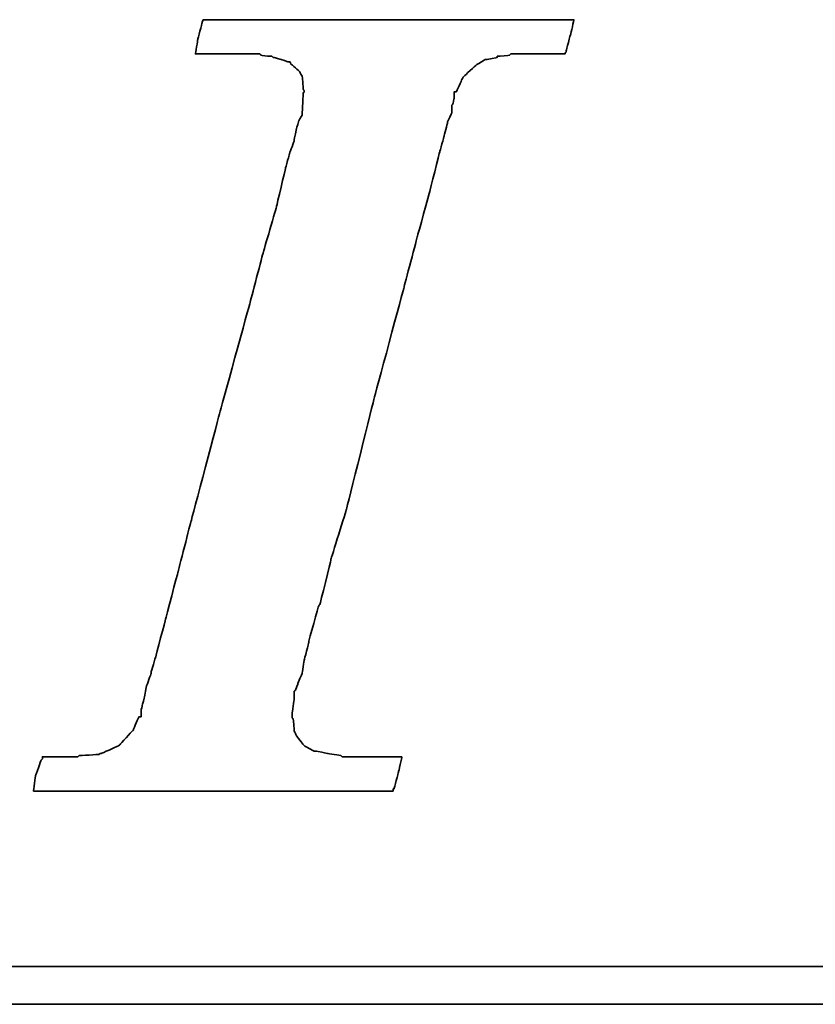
# Model space of a CAD drawing. Header units: inches. Extents: x 22 to 494, y 15 to 311.
# Tile 31 of 48: x 346.02 to 350.89, y 201.56 to 207.59. Entities that reach past the tile are written whole.
import ezdxf

# ---------------------------------------------------------------- set-up
doc = ezdxf.new("R2010")
doc.units = ezdxf.units.IN
doc.header["$LTSCALE"] = 0.4
doc.layers.add('DIM', color=4, linetype='Continuous')
doc.layers.add('layer 1', color=7, linetype='Continuous')

# ---------------------------------------------------------------- blocks, each defined once
blk = doc.blocks.new('TBI MOTION logo(完整正式版)')
at = {"layer": 'layer 1', "color": 22, "lineweight": 35}
for points, knots in [([(-40.59125, -7.94375), (-40.59125, -7.94375), (-40.97375, -7.94375), (-40.97375, -7.94375), (-40.97375, -7.94375), (-40.97375, -7.94375), (-41.38125, -7.94375), (-41.38125, -7.94375), (-41.38125, -7.94375), (-41.38125, -7.94375), (-41.54875, -7.94375), (-41.54875, -7.94375), (-41.54875, -7.94375), (-41.54875, -7.94375), (-41.59875, -7.94375), (-41.59875, -7.94375), (-41.59875, -7.94375), (-41.59875, -7.94375), (-41.88375, -7.94375), (-41.88375, -7.94375), (-41.88375, -7.94375), (-41.88375, -7.94375), (-41.90875, -7.91875), (-41.90875, -7.91875), (-41.90875, -7.91875), (-41.90875, -7.91875), (-42.19875, -7.87125), (-42.19875, -7.87125), (-42.19875, -7.87125), (-42.19875, -7.87125), (-42.43875, -7.82375), (-42.43875, -7.82375), (-42.43875, -7.82375), (-42.43875, -7.82375), (-42.45875, -7.82375), (-42.45875, -7.82375), (-42.45875, -7.82375), (-42.45875, -7.82375), (-42.48625, -7.82375), (-42.48625, -7.82375), (-42.48625, -7.82375), (-42.48625, -7.82375), (-42.67625, -7.72375), (-42.67625, -7.72375), (-42.67625, -7.72375), (-42.67625, -7.72375), (-42.70125, -7.70375), (-42.70125, -7.70375), (-42.70125, -7.70375), (-42.70125, -7.70375), (-42.72375, -7.67875), (-42.72375, -7.67875), (-42.72375, -7.67875), (-42.72375, -7.67875), (-42.86875, -7.48875), (-42.86875, -7.48875), (-42.86875, -7.48875), (-42.86875, -7.48875), (-42.89375, -7.43875), (-42.89375, -7.43875), (-42.89375, -7.43875), (-42.89375, -7.43875), (-42.91875, -7.38875), (-42.91875, -7.38875), (-42.91875, -7.38875), (-42.91875, -7.38875), (-42.93875, -7.12875), (-42.93875, -7.12875), (-42.93875, -7.12875), (-42.93875, -7.12875), (-42.96375, -7.10375), (-42.96375, -7.10375), (-42.96375, -7.10375), (-42.96375, -7.10375), (-42.96375, -7.05375), (-42.96375, -7.05375), (-42.96375, -7.05375), (-42.96375, -7.05375), (-42.96375, -7.00875), (-42.96375, -7.00875), (-42.96375, -7.00875), (-42.96375, -7.00875), (-42.91875, -6.69625), (-42.91875, -6.69625), (-42.91875, -6.69625), (-42.91875, -6.69625), (-42.91875, -6.62375), (-42.91875, -6.62375), (-42.91875, -6.62375), (-42.91875, -6.62375), (-42.91875, -6.59625), (-42.91875, -6.59625), (-42.91875, -6.59625), (-42.91875, -6.59625), (-42.91875, -6.57375), (-42.91875, -6.57375), (-42.91875, -6.57375), (-42.91875, -6.57375), (-42.91875, -6.52875), (-42.91875, -6.52875), (-42.91875, -6.52875), (-42.91875, -6.52875), (-42.89375, -6.50375), (-42.89375, -6.50375), (-42.89375, -6.50375), (-42.89375, -6.50375), (-42.84375, -6.38375), (-42.84375, -6.38375), (-42.84375, -6.38375), (-42.84375, -6.38375), (-42.84375, -6.35875), (-42.84375, -6.35875), (-42.84375, -6.35875), (-42.84375, -6.35875), (-42.74625, -6.14375), (-42.74625, -6.14375), (-42.74625, -6.14375), (-42.74625, -6.14375), (-42.70125, -5.85375), (-42.70125, -5.85375), (-42.70125, -5.85375), (-42.70125, -5.85375), (-42.60375, -5.47125), (-42.60375, -5.47125), (-42.60375, -5.47125), (-42.60375, -5.47125), (-42.60375, -5.44875), (-42.60375, -5.44875), (-42.60375, -5.44875), (-42.60375, -5.44875), (-42.38875, -4.67875), (-42.38875, -4.67875), (-42.38875, -4.67875), (-42.38875, -4.67875), (-42.36375, -4.65375), (-42.36375, -4.65375), (-42.36375, -4.65375), (-42.36375, -4.65375), (-42.12375, -3.69625), (-42.12375, -3.69625), (-42.12375, -3.69625), (-42.12375, -3.69625), (-42.12375, -3.67374), (-42.12375, -3.67374), (-42.12375, -3.67374), (-42.12375, -3.67374), (-41.78875, -2.59374), (-41.78875, -2.59374), (-41.78875, -2.59374), (-41.78875, -2.59374), (-41.18875, -0.19375), (-41.18875, -0.19375), (-41.18875, -0.19375), (-41.18875, -0.19375), (-40.54375, 2.20624), (-40.54375, 2.20624), (-40.54375, 2.20624), (-40.54375, 2.20624), (-40.25375, 3.30875), (-40.25375, 3.30875), (-40.25375, 3.30875), (-40.25375, 3.30875), (-39.98875, 4.27125), (-39.98875, 4.27125), (-39.98875, 4.27125), (-39.98875, 4.27125), (-39.77375, 5.13125), (-39.77375, 5.13125), (-39.77375, 5.13125), (-39.77375, 5.13125), (-39.67875, 5.47125), (-39.67875, 5.47125), (-39.67875, 5.47125), (-39.67875, 5.47125), (-39.60375, 5.75625), (-39.60375, 5.75625), (-39.60375, 5.75625), (-39.60375, 5.75625), (-39.60375, 5.78125), (-39.60375, 5.78125), (-39.60375, 5.78125), (-39.60375, 5.78125), (-39.50875, 5.97125), (-39.50875, 5.97125), (-39.50875, 5.97125), (-39.50875, 5.97125), (-39.50875, 6.13875), (-39.50875, 6.13875), (-39.50875, 6.13875), (-39.50875, 6.13875), (-39.48625, 6.16625), (-39.48625, 6.16625), (-39.48625, 6.16625), (-39.48625, 6.16625), (-39.46125, 6.28625), (-39.46125, 6.28625), (-39.46125, 6.28625), (-39.46125, 6.28625), (-39.46125, 6.42625), (-39.46125, 6.42625), (-39.46125, 6.42625), (-39.46125, 6.42625), (-39.41375, 6.42625), (-39.41375, 6.42625), (-39.41375, 6.42625), (-39.41375, 6.42625), (-39.29375, 6.69125), (-39.29375, 6.69125), (-39.29375, 6.69125), (-39.29375, 6.69125), (-39.26875, 6.74125), (-39.26875, 6.74125), (-39.26875, 6.74125), (-39.26875, 6.74125), (-39.24375, 6.76625), (-39.24375, 6.76625), (-39.24375, 6.76625), (-39.24375, 6.76625), (-38.98375, 7.00624), (-38.98375, 7.00624), (-38.98375, 7.00624), (-38.98375, 7.00624), (-38.95625, 7.02624), (-38.95625, 7.02624), (-38.95625, 7.02624), (-38.95625, 7.02624), (-38.78875, 7.12624), (-38.78875, 7.12624), (-38.78875, 7.12624), (-38.78875, 7.12624), (-38.76375, 7.12624), (-38.76375, 7.12624), (-38.76375, 7.12624), (-38.76375, 7.12624), (-38.74375, 7.12624), (-38.74375, 7.12624), (-38.74375, 7.12624), (-38.74375, 7.12624), (-38.52875, 7.17125), (-38.52875, 7.17125), (-38.52875, 7.17125), (-38.52875, 7.17125), (-38.52875, 7.19624), (-38.52875, 7.19624), (-38.52875, 7.19624), (-38.52875, 7.19624), (-38.50375, 7.19624), (-38.50375, 7.19624), (-38.50375, 7.19624), (-38.50375, 7.19624), (-38.26125, 7.21875), (-38.26125, 7.21875), (-38.26125, 7.21875), (-38.26125, 7.21875), (-38.23875, 7.24624), (-38.23875, 7.24624), (-38.23875, 7.24624), (-38.23875, 7.24624), (-38.21625, 7.24624), (-38.21625, 7.24624), (-38.21625, 7.24624), (-38.21625, 7.24624), (-38.18875, 7.24624), (-38.18875, 7.24624), (-38.18875, 7.24624), (-38.18875, 7.24624), (-37.90375, 7.24624), (-37.90375, 7.24624), (-37.90375, 7.24624), (-37.90375, 7.24624), (-37.85375, 7.24624), (-37.85375, 7.24624), (-37.85375, 7.24624), (-37.85375, 7.24624), (-37.75875, 7.24624), (-37.75875, 7.24624), (-37.75875, 7.24624), (-37.75875, 7.24624), (-37.42375, 7.24624), (-37.42375, 7.24624), (-37.42375, 7.24624), (-37.42375, 7.24624), (-37.08875, 7.24624), (-37.08875, 7.24624), (-37.08875, 7.24624), (-37.08875, 7.24624), (-37.06375, 7.24624), (-37.06375, 7.24624), (-37.06375, 7.24624), (-37.06375, 7.24624), (-37.06375, 7.26624), (-37.06375, 7.26624), (-37.06375, 7.26624), (-37.06375, 7.26624), (-37.03875, 7.29125), (-37.03875, 7.29125), (-37.03875, 7.29125), (-37.03875, 7.29125), (-37.03875, 7.31625), (-37.03875, 7.31625), (-37.03875, 7.31625), (-37.03875, 7.31625), (-36.94125, 7.67625), (-36.94125, 7.67625), (-36.94125, 7.67625), (-36.94125, 7.67625), (-36.86875, 7.98625), (-36.86875, 7.98625), (-36.86875, 7.98625), (-36.86875, 7.98625), (-36.98875, 7.98625), (-36.98875, 7.98625), (-36.98875, 7.98625), (-36.98875, 7.98625), (-37.42375, 7.98625), (-37.42375, 7.98625), (-37.42375, 7.98625), (-37.42375, 7.98625), (-37.94875, 7.98625), (-37.94875, 7.98625), (-37.94875, 7.98625), (-37.94875, 7.98625), (-38.57375, 7.98625), (-38.57375, 7.98625), (-38.57375, 7.98625), (-38.57375, 7.98625), (-39.29375, 7.98625), (-39.29375, 7.98625), (-39.29375, 7.98625), (-39.29375, 7.98625), (-40.82875, 7.98625), (-40.82875, 7.98625), (-40.82875, 7.98625), (-40.82875, 7.98625), (-42.36375, 7.98625), (-42.36375, 7.98625), (-42.36375, 7.98625), (-42.36375, 7.98625), (-43.08375, 7.98625), (-43.08375, 7.98625), (-43.08375, 7.98625), (-43.08375, 7.98625), (-43.70875, 7.98625), (-43.70875, 7.98625), (-43.70875, 7.98625), (-43.70875, 7.98625), (-44.23375, 7.98625), (-44.23375, 7.98625), (-44.23375, 7.98625), (-44.23375, 7.98625), (-44.66875, 7.98625), (-44.66875, 7.98625), (-44.66875, 7.98625), (-44.66875, 7.98625), (-44.88375, 7.98625), (-44.88375, 7.98625), (-44.88375, 7.98625), (-44.88375, 7.98625), (-44.90875, 7.94125), (-44.90875, 7.94125), (-44.90875, 7.94125), (-44.90875, 7.94125), (-44.90875, 7.91625), (-44.90875, 7.91625), (-44.90875, 7.91625), (-44.90875, 7.91625), (-45.00375, 7.55625), (-45.00375, 7.55625), (-45.00375, 7.55625), (-45.00375, 7.55625), (-45.05375, 7.24624), (-45.05375, 7.24624), (-45.05375, 7.24624), (-45.05375, 7.24624), (-44.61875, 7.24624), (-44.61875, 7.24624), (-44.61875, 7.24624), (-44.61875, 7.24624), (-44.11375, 7.24624), (-44.11375, 7.24624), (-44.11375, 7.24624), (-44.11375, 7.24624), (-43.99375, 7.24624), (-43.99375, 7.24624), (-43.99375, 7.24624), (-43.99375, 7.24624), (-43.94625, 7.24624), (-43.94625, 7.24624), (-43.94625, 7.24624), (-43.94625, 7.24624), (-43.92374, 7.24624), (-43.92374, 7.24624), (-43.92374, 7.24624), (-43.92374, 7.24624), (-43.65875, 7.24624), (-43.65875, 7.24624), (-43.65875, 7.24624), (-43.65875, 7.24624), (-43.63875, 7.21875), (-43.63875, 7.21875), (-43.63875, 7.21875), (-43.63875, 7.21875), (-43.46875, 7.19624), (-43.46875, 7.19624), (-43.46875, 7.19624), (-43.46875, 7.19624), (-43.39875, 7.19624), (-43.39875, 7.19624), (-43.39875, 7.19624), (-43.39875, 7.19624), (-43.37125, 7.17125), (-43.37125, 7.17125), (-43.37125, 7.17125), (-43.37125, 7.17125), (-43.34875, 7.17125), (-43.34875, 7.17125), (-43.34875, 7.17125), (-43.34875, 7.17125), (-43.20375, 7.12624), (-43.20375, 7.12624), (-43.20375, 7.12624), (-43.20375, 7.12624), (-43.05875, 7.07624), (-43.05875, 7.07624), (-43.05875, 7.07624), (-43.05875, 7.07624), (-43.01375, 7.07624), (-43.01375, 7.07624), (-43.01375, 7.07624), (-43.01375, 7.07624), (-42.98875, 7.02624), (-42.98875, 7.02624), (-42.98875, 7.02624), (-42.98875, 7.02624), (-42.79875, 6.86125), (-42.79875, 6.86125), (-42.79875, 6.86125), (-42.79875, 6.86125), (-42.77375, 6.81125), (-42.77375, 6.81125), (-42.77375, 6.81125), (-42.77375, 6.81125), (-42.74625, 6.76625), (-42.74625, 6.76625), (-42.74625, 6.76625), (-42.74625, 6.76625), (-42.72375, 6.47625), (-42.72375, 6.47625), (-42.72375, 6.47625), (-42.72375, 6.47625), (-42.70125, 6.45124), (-42.70125, 6.45124), (-42.70125, 6.45124), (-42.70125, 6.45124), (-42.70125, 6.42625), (-42.70125, 6.42625), (-42.70125, 6.42625), (-42.70125, 6.42625), (-42.72375, 6.40625), (-42.72375, 6.40625), (-42.72375, 6.40625), (-42.72375, 6.40625), (-42.74625, 5.97125), (-42.74625, 5.97125), (-42.74625, 5.97125), (-42.74625, 5.97125), (-42.74625, 5.94625), (-42.74625, 5.94625), (-42.74625, 5.94625), (-42.74625, 5.94625), (-42.74625, 5.92625), (-42.74625, 5.92625), (-42.74625, 5.92625), (-42.74625, 5.92625), (-42.77375, 5.87625), (-42.77375, 5.87625), (-42.77375, 5.87625), (-42.77375, 5.87625), (-42.81875, 5.80625), (-42.81875, 5.80625), (-42.81875, 5.80625), (-42.81875, 5.80625), (-42.86875, 5.63625), (-42.86875, 5.63625), (-42.86875, 5.63625), (-42.86875, 5.63625), (-42.91875, 5.39625), (-42.91875, 5.39625), (-42.91875, 5.39625), (-42.91875, 5.39625), (-42.91875, 5.37124), (-42.91875, 5.37124), (-42.91875, 5.37124), (-42.91875, 5.37124), (-43.01375, 5.10874), (-43.01375, 5.10874), (-43.01375, 5.10874), (-43.01375, 5.10874), (-43.10875, 4.77124), (-43.10875, 4.77124), (-43.10875, 4.77124), (-43.10875, 4.77124), (-43.29875, 3.95625), (-43.29875, 3.95625), (-43.29875, 3.95625), (-43.29875, 3.95625), (-43.58875, 2.95125), (-43.58875, 2.95125), (-43.58875, 2.95125), (-43.58875, 2.95125), (-43.87375, 1.87125), (-43.87375, 1.87125), (-43.87375, 1.87125), (-43.87375, 1.87125), (-44.52625, -0.50374), (-44.52625, -0.50374), (-44.52625, -0.50374), (-44.52625, -0.50374), (-45.14875, -2.85375), (-45.14875, -2.85375), (-45.14875, -2.85375), (-45.14875, -2.85375), (-45.43375, -3.95875), (-45.43375, -3.95875), (-45.43375, -3.95875), (-45.43375, -3.95875), (-45.69875, -4.96875), (-45.69875, -4.96875), (-45.69875, -4.96875), (-45.69875, -4.96875), (-45.91375, -5.78375), (-45.91375, -5.78375), (-45.91375, -5.78375), (-45.91375, -5.78375), (-46.01375, -6.11875), (-46.01375, -6.11875), (-46.01375, -6.11875), (-46.01375, -6.11875), (-46.01375, -6.14375), (-46.01375, -6.14375), (-46.01375, -6.14375), (-46.01375, -6.14375), (-46.10875, -6.40875), (-46.10875, -6.40875), (-46.10875, -6.40875), (-46.10875, -6.40875), (-46.15375, -6.64875), (-46.15375, -6.64875), (-46.15375, -6.64875), (-46.15375, -6.64875), (-46.20375, -6.83875), (-46.20375, -6.83875), (-46.20375, -6.83875), (-46.20375, -6.83875), (-46.22875, -6.93375), (-46.22875, -6.93375), (-46.22875, -6.93375), (-46.22875, -6.93375), (-46.22875, -7.07875), (-46.22875, -7.07875), (-46.22875, -7.07875), (-46.22875, -7.07875), (-46.27375, -7.07875), (-46.27375, -7.07875), (-46.27375, -7.07875), (-46.27375, -7.07875), (-46.39375, -7.34375), (-46.39375, -7.34375), (-46.39375, -7.34375), (-46.39375, -7.34375), (-46.39375, -7.36875), (-46.39375, -7.36875), (-46.39375, -7.36875), (-46.39375, -7.36875), (-46.42125, -7.38875), (-46.42125, -7.38875), (-46.42125, -7.38875), (-46.42125, -7.38875), (-46.68375, -7.67875), (-46.68375, -7.67875), (-46.68375, -7.67875), (-46.68375, -7.67875), (-46.70875, -7.70375), (-46.70875, -7.70375), (-46.70875, -7.70375), (-46.70875, -7.70375), (-46.75375, -7.72375), (-46.75375, -7.72375), (-46.75375, -7.72375), (-46.75375, -7.72375), (-47.08875, -7.87125), (-47.08875, -7.87125), (-47.08875, -7.87125), (-47.08875, -7.87125), (-47.11625, -7.87125), (-47.11625, -7.87125), (-47.11625, -7.87125), (-47.11625, -7.87125), (-47.13875, -7.89375), (-47.13875, -7.89375), (-47.13875, -7.89375), (-47.13875, -7.89375), (-47.56875, -7.91875), (-47.56875, -7.91875), (-47.56875, -7.91875), (-47.56875, -7.91875), (-47.59625, -7.94375), (-47.59625, -7.94375), (-47.59625, -7.94375), (-47.59625, -7.94375), (-47.64375, -7.94375), (-47.64375, -7.94375), (-47.64375, -7.94375), (-47.64375, -7.94375), (-47.73625, -7.94375), (-47.73625, -7.94375), (-47.73625, -7.94375), (-47.73625, -7.94375), (-48.07375, -7.94375), (-48.07375, -7.94375), (-48.07375, -7.94375), (-48.07375, -7.94375), (-48.36125, -7.94375), (-48.36125, -7.94375), (-48.36125, -7.94375), (-48.36125, -7.94375), (-48.36125, -7.96625), (-48.36125, -7.96625), (-48.36125, -7.96625), (-48.36125, -7.96625), (-48.36125, -7.99125), (-48.36125, -7.99125), (-48.36125, -7.99125), (-48.36125, -7.99125), (-48.38875, -8.01375), (-48.38875, -8.01375), (-48.38875, -8.01375), (-48.38875, -8.01375), (-48.50875, -8.34875), (-48.50875, -8.34875), (-48.50875, -8.34875), (-48.50875, -8.34875), (-48.55375, -8.68625), (-48.55375, -8.68625), (-48.55375, -8.68625), (-48.55375, -8.68625), (-48.45875, -8.68625), (-48.45875, -8.68625), (-48.45875, -8.68625), (-48.45875, -8.68625), (-48.07375, -8.68625), (-48.07375, -8.68625), (-48.07375, -8.68625), (-48.07375, -8.68625), (-47.52375, -8.68625), (-47.52375, -8.68625), (-47.52375, -8.68625), (-47.52375, -8.68625), (-46.92375, -8.68625), (-46.92375, -8.68625), (-46.92375, -8.68625), (-46.92375, -8.68625), (-46.25375, -8.68625), (-46.25375, -8.68625), (-46.25375, -8.68625), (-46.25375, -8.68625), (-46.20375, -8.68625), (-46.20375, -8.68625), (-46.20375, -8.68625), (-46.20375, -8.68625), (-44.71375, -8.68625), (-44.71375, -8.68625), (-44.71375, -8.68625), (-44.71375, -8.68625), (-43.22875, -8.68625), (-43.22875, -8.68625), (-43.22875, -8.68625), (-43.22875, -8.68625), (-42.55875, -8.68625), (-42.55875, -8.68625), (-42.55875, -8.68625), (-42.55875, -8.68625), (-42.50875, -8.68625), (-42.50875, -8.68625), (-42.50875, -8.68625), (-42.50875, -8.68625), (-41.93375, -8.68625), (-41.93375, -8.68625), (-41.93375, -8.68625), (-41.93375, -8.68625), (-41.38125, -8.68625), (-41.38125, -8.68625), (-41.38125, -8.68625), (-41.38125, -8.68625), (-40.97375, -8.68625), (-40.97375, -8.68625), (-40.97375, -8.68625), (-40.97375, -8.68625), (-40.78125, -8.68625), (-40.78125, -8.68625), (-40.78125, -8.68625), (-40.78125, -8.68625), (-40.78125, -8.63875), (-40.78125, -8.63875), (-40.78125, -8.63875), (-40.78125, -8.63875), (-40.75875, -8.63875), (-40.75875, -8.63875), (-40.75875, -8.63875), (-40.75875, -8.63875), (-40.66375, -8.27875), (-40.66375, -8.27875), (-40.66375, -8.27875), (-40.66375, -8.27875), (-40.59125, -7.94375), (-40.59125, -7.94375)], [0, 0, 0, 0, 0.00558659, 0.00558659, 0.00558659, 0.0055866, 0.01117318, 0.01117318, 0.01117318, 0.01117319, 0.01675978, 0.01675978, 0.01675978, 0.01675979, 0.02234637, 0.02234637, 0.02234637, 0.02234638, 0.02793296, 0.02793296, 0.02793296, 0.02793297, 0.03351955, 0.03351955, 0.03351955, 0.03351956, 0.03910615, 0.03910615, 0.03910615, 0.03910616, 0.04469274, 0.04469274, 0.04469274, 0.04469275, 0.05027933, 0.05027933, 0.05027933, 0.05027934, 0.05586592, 0.05586592, 0.05586592, 0.05586593, 0.06145251, 0.06145251, 0.06145251, 0.06145252, 0.06703911, 0.06703911, 0.06703911, 0.06703912, 0.0726257, 0.0726257, 0.0726257, 0.07262571, 0.07821229, 0.07821229, 0.07821229, 0.0782123, 0.08379888, 0.08379888, 0.08379888, 0.08379889, 0.08938547, 0.08938547, 0.08938547, 0.08938548, 0.09497207, 0.09497207, 0.09497207, 0.09497208, 0.10055866, 0.10055866, 0.10055866, 0.10055867, 0.10614525, 0.10614525, 0.10614525, 0.10614526, 0.11173184, 0.11173184, 0.11173184, 0.11173185, 0.11731844, 0.11731844, 0.11731844, 0.11731845, 0.12290503, 0.12290503, 0.12290503, 0.12290504, 0.12849162, 0.12849162, 0.12849162, 0.12849163, 0.13407821, 0.13407821, 0.13407821, 0.13407822, 0.1396648, 0.1396648, 0.1396648, 0.13966481, 0.1452514, 0.1452514, 0.1452514, 0.14525141, 0.15083799, 0.15083799, 0.15083799, 0.150838, 0.15642458, 0.15642458, 0.15642458, 0.15642459, 0.16201117, 0.16201117, 0.16201117, 0.16201118, 0.16759777, 0.16759777, 0.16759777, 0.16759778, 0.17318436, 0.17318436, 0.17318436, 0.17318437, 0.17877095, 0.17877095, 0.17877095, 0.17877096, 0.18435754, 0.18435754, 0.18435754, 0.18435755, 0.18994413, 0.18994413, 0.18994413, 0.18994414, 0.19553073, 0.19553073, 0.19553073, 0.19553074, 0.20111732, 0.20111732, 0.20111732, 0.20111733, 0.20670391, 0.20670391, 0.20670391, 0.20670392, 0.2122905, 0.2122905, 0.2122905, 0.21229051, 0.21787709, 0.21787709, 0.21787709, 0.2178771, 0.22346369, 0.22346369, 0.22346369, 0.2234637, 0.22905028, 0.22905028, 0.22905028, 0.22905029, 0.23463687, 0.23463687, 0.23463687, 0.23463688, 0.24022346, 0.24022346, 0.24022346, 0.24022347, 0.24581006, 0.24581006, 0.24581006, 0.24581007, 0.25139665, 0.25139665, 0.25139665, 0.25139666, 0.25698324, 0.25698324, 0.25698324, 0.25698325, 0.26256983, 0.26256983, 0.26256983, 0.26256984, 0.26815642, 0.26815642, 0.26815642, 0.26815643, 0.27374302, 0.27374302, 0.27374302, 0.27374303, 0.27932961, 0.27932961, 0.27932961, 0.27932962, 0.2849162, 0.2849162, 0.2849162, 0.28491621, 0.29050279, 0.29050279, 0.29050279, 0.2905028, 0.29608939, 0.29608939, 0.29608939, 0.2960894, 0.30167598, 0.30167598, 0.30167598, 0.30167599, 0.30726257, 0.30726257, 0.30726257, 0.30726258, 0.31284916, 0.31284916, 0.31284916, 0.31284917, 0.31843575, 0.31843575, 0.31843575, 0.31843576, 0.32402235, 0.32402235, 0.32402235, 0.32402236, 0.32960894, 0.32960894, 0.32960894, 0.32960895, 0.33519553, 0.33519553, 0.33519553, 0.33519554, 0.34078212, 0.34078212, 0.34078212, 0.34078213, 0.34636872, 0.34636872, 0.34636872, 0.34636873, 0.35195531, 0.35195531, 0.35195531, 0.35195532, 0.3575419, 0.3575419, 0.3575419, 0.35754191, 0.36312849, 0.36312849, 0.36312849, 0.3631285, 0.36871508, 0.36871508, 0.36871508, 0.36871509, 0.37430168, 0.37430168, 0.37430168, 0.37430169, 0.37988827, 0.37988827, 0.37988827, 0.37988828, 0.38547486, 0.38547486, 0.38547486, 0.38547487, 0.39106145, 0.39106145, 0.39106145, 0.39106146, 0.39664804, 0.39664804, 0.39664804, 0.39664805, 0.40223464, 0.40223464, 0.40223464, 0.40223465, 0.40782123, 0.40782123, 0.40782123, 0.40782124, 0.41340782, 0.41340782, 0.41340782, 0.41340783, 0.41899441, 0.41899441, 0.41899441, 0.41899442, 0.42458101, 0.42458101, 0.42458101, 0.42458102, 0.4301676, 0.4301676, 0.4301676, 0.43016761, 0.43575419, 0.43575419, 0.43575419, 0.4357542, 0.44134078, 0.44134078, 0.44134078, 0.44134079, 0.44692737, 0.44692737, 0.44692737, 0.44692738, 0.45251397, 0.45251397, 0.45251397, 0.45251398, 0.45810056, 0.45810056, 0.45810056, 0.45810057, 0.46368715, 0.46368715, 0.46368715, 0.46368716, 0.46927374, 0.46927374, 0.46927374, 0.46927375, 0.47486034, 0.47486034, 0.47486034, 0.47486035, 0.48044693, 0.48044693, 0.48044693, 0.48044694, 0.48603352, 0.48603352, 0.48603352, 0.48603353, 0.49162011, 0.49162011, 0.49162011, 0.49162012, 0.4972067, 0.4972067, 0.4972067, 0.49720671, 0.5027933, 0.5027933, 0.5027933, 0.50279331, 0.50837989, 0.50837989, 0.50837989, 0.5083799, 0.51396648, 0.51396648, 0.51396648, 0.51396649, 0.51955307, 0.51955307, 0.51955307, 0.51955308, 0.52513966, 0.52513966, 0.52513966, 0.52513967, 0.53072626, 0.53072626, 0.53072626, 0.53072627, 0.53631285, 0.53631285, 0.53631285, 0.53631286, 0.54189944, 0.54189944, 0.54189944, 0.54189945, 0.54748603, 0.54748603, 0.54748603, 0.54748604, 0.55307263, 0.55307263, 0.55307263, 0.55307264, 0.55865922, 0.55865922, 0.55865922, 0.55865923, 0.56424581, 0.56424581, 0.56424581, 0.56424582, 0.5698324, 0.5698324, 0.5698324, 0.56983241, 0.57541899, 0.57541899, 0.57541899, 0.575419, 0.58100559, 0.58100559, 0.58100559, 0.5810056, 0.58659218, 0.58659218, 0.58659218, 0.58659219, 0.59217877, 0.59217877, 0.59217877, 0.59217878, 0.59776536, 0.59776536, 0.59776536, 0.59776537, 0.60335196, 0.60335196, 0.60335196, 0.60335197, 0.60893855, 0.60893855, 0.60893855, 0.60893856, 0.61452514, 0.61452514, 0.61452514, 0.61452515, 0.62011173, 0.62011173, 0.62011173, 0.62011174, 0.62569832, 0.62569832, 0.62569832, 0.62569833, 0.63128492, 0.63128492, 0.63128492, 0.63128493, 0.63687151, 0.63687151, 0.63687151, 0.63687152, 0.6424581, 0.6424581, 0.6424581, 0.64245811, 0.64804469, 0.64804469, 0.64804469, 0.6480447, 0.65363128, 0.65363128, 0.65363128, 0.65363129, 0.65921788, 0.65921788, 0.65921788, 0.65921789, 0.66480447, 0.66480447, 0.66480447, 0.66480448, 0.67039106, 0.67039106, 0.67039106, 0.67039107, 0.67597765, 0.67597765, 0.67597765, 0.67597766, 0.68156425, 0.68156425, 0.68156425, 0.68156426, 0.68715084, 0.68715084, 0.68715084, 0.68715085, 0.69273743, 0.69273743, 0.69273743, 0.69273744, 0.69832402, 0.69832402, 0.69832402, 0.69832403, 0.70391061, 0.70391061, 0.70391061, 0.70391062, 0.70949721, 0.70949721, 0.70949721, 0.70949722, 0.7150838, 0.7150838, 0.7150838, 0.71508381, 0.72067039, 0.72067039, 0.72067039, 0.7206704, 0.72625698, 0.72625698, 0.72625698, 0.72625699, 0.73184358, 0.73184358, 0.73184358, 0.73184359, 0.73743017, 0.73743017, 0.73743017, 0.73743018, 0.74301676, 0.74301676, 0.74301676, 0.74301677, 0.74860335, 0.74860335, 0.74860335, 0.74860336, 0.75418994, 0.75418994, 0.75418994, 0.75418995, 0.75977654, 0.75977654, 0.75977654, 0.75977655, 0.76536313, 0.76536313, 0.76536313, 0.76536314, 0.77094972, 0.77094972, 0.77094972, 0.77094973, 0.77653631, 0.77653631, 0.77653631, 0.77653632, 0.78212291, 0.78212291, 0.78212291, 0.78212292, 0.7877095, 0.7877095, 0.7877095, 0.78770951, 0.79329609, 0.79329609, 0.79329609, 0.7932961, 0.79888268, 0.79888268, 0.79888268, 0.79888269, 0.80446927, 0.80446927, 0.80446927, 0.80446928, 0.81005587, 0.81005587, 0.81005587, 0.81005588, 0.81564246, 0.81564246, 0.81564246, 0.81564247, 0.82122905, 0.82122905, 0.82122905, 0.82122906, 0.82681564, 0.82681564, 0.82681564, 0.82681565, 0.83240223, 0.83240223, 0.83240223, 0.83240224, 0.83798883, 0.83798883, 0.83798883, 0.83798884, 0.84357542, 0.84357542, 0.84357542, 0.84357543, 0.84916201, 0.84916201, 0.84916201, 0.84916202, 0.8547486, 0.8547486, 0.8547486, 0.85474861, 0.8603352, 0.8603352, 0.8603352, 0.86033521, 0.86592179, 0.86592179, 0.86592179, 0.8659218, 0.87150838, 0.87150838, 0.87150838, 0.87150839, 0.87709497, 0.87709497, 0.87709497, 0.87709498, 0.88268156, 0.88268156, 0.88268156, 0.88268157, 0.88826816, 0.88826816, 0.88826816, 0.88826817, 0.89385475, 0.89385475, 0.89385475, 0.89385476, 0.89944134, 0.89944134, 0.89944134, 0.89944135, 0.90502793, 0.90502793, 0.90502793, 0.90502794, 0.91061453, 0.91061453, 0.91061453, 0.91061454, 0.91620112, 0.91620112, 0.91620112, 0.91620113, 0.92178771, 0.92178771, 0.92178771, 0.92178772, 0.9273743, 0.9273743, 0.9273743, 0.92737431, 0.93296089, 0.93296089, 0.93296089, 0.9329609, 0.93854749, 0.93854749, 0.93854749, 0.9385475, 0.94413408, 0.94413408, 0.94413408, 0.94413409, 0.94972067, 0.94972067, 0.94972067, 0.94972068, 0.95530726, 0.95530726, 0.95530726, 0.95530727, 0.96089385, 0.96089385, 0.96089385, 0.96089386, 0.96648045, 0.96648045, 0.96648045, 0.96648046, 0.97206704, 0.97206704, 0.97206704, 0.97206705, 0.97765363, 0.97765363, 0.97765363, 0.97765364, 0.98324022, 0.98324022, 0.98324022, 0.98324023, 0.98882682, 0.98882682, 0.98882682, 0.98882683, 0.99441341, 0.99441341, 0.99441341, 0.99441342, 1, 1, 1, 1]), ([(75.90875, -9.47875), (75.90875, -9.47875), (75.90875, -12.28625), (75.90875, -12.28625), (75.90875, -12.28625), (75.90875, -12.28625), (75.90875, -12.47875), (75.90875, -12.47875), (75.90875, -12.47875), (75.90875, -12.47875), (75.71625, -12.47875), (75.71625, -12.47875), (75.71625, -12.47875), (75.71625, -12.47875), (-88.32875, -12.47875), (-88.32875, -12.47875), (-88.32875, -12.47875), (-88.32875, -12.47875), (-88.32875, -13.29375), (-88.32875, -13.29375), (-88.32875, -13.29375), (-88.32875, -13.29375), (82.89125, -13.29375), (82.89125, -13.29375), (82.89125, -13.29375), (82.89125, -13.29375), (75.90875, -9.47875), (75.90875, -9.47875)], [0, 0, 0, 0, 0.14285714, 0.14285714, 0.14285714, 0.14285715, 0.28571429, 0.28571429, 0.28571429, 0.2857143, 0.42857143, 0.42857143, 0.42857143, 0.42857144, 0.57142857, 0.57142857, 0.57142857, 0.57142858, 0.71428571, 0.71428571, 0.71428571, 0.71428572, 0.85714286, 0.85714286, 0.85714286, 0.85714287, 1, 1, 1, 1])]:
    blk.add_open_spline(points, degree=3, knots=knots, dxfattribs=at)

msp = doc.modelspace()

# ---------------------------------------------------------------- block references
at = {"layer": 'DIM', "xscale": 0.2835000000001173, "yscale": 0.2835000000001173, "zscale": 0.2835000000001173}
msp.add_blockref('TBI MOTION logo(完整正式版)', (359.8657, 205.3238), dxfattribs=at)

doc.saveas('drawing.dxf')
